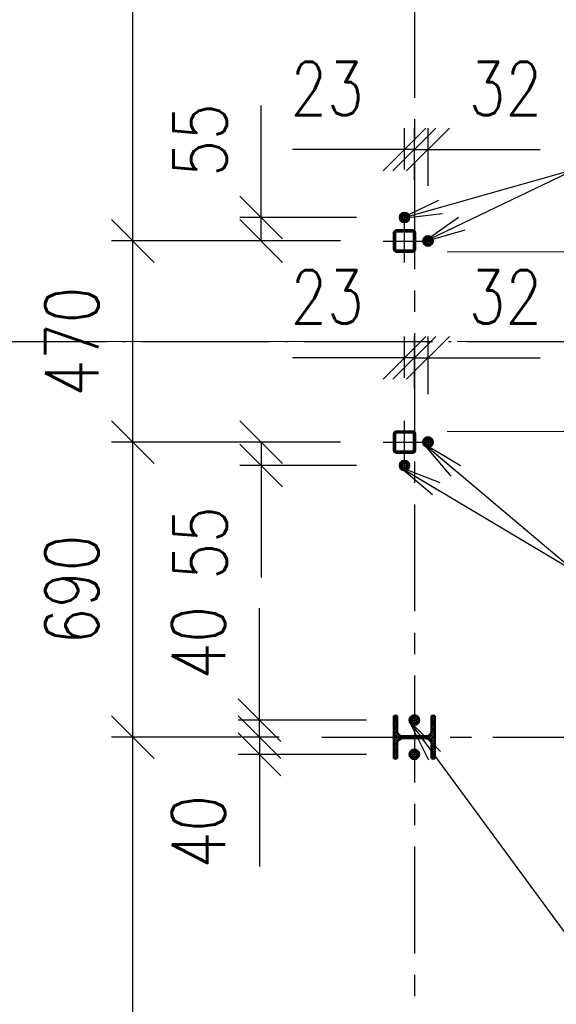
# Paper-space layout 'Layout1' of a CAD drawing. Extents: x -2 to 935, y -36 to 422.
# Tile 14 of 63: x 117 to 142, y 288 to 334. Entities that reach past the tile are written whole.
import ezdxf

# ---------------------------------------------------------------- set-up
doc = ezdxf.new("R2010")
doc.units = 0
for name, pattern in [('ACAD_ISO02W100', [15, 12, -3]), ('ACAD_ISO04W100', [30.5, 24, -3, 0.5, -3]), ('HP_01_CER_B', [8, 5, -1, 1, -1])]:
    doc.linetypes.add(name, pattern=pattern)
doc.layers.get('0').update_dxf_attribs({"linetype": 'CONTINUOUS'})
doc.layers.get('DEFPOINTS').update_dxf_attribs({"color": 132, "linetype": 'CONTINUOUS'})
for name, color, linetype, lineweight in [('SS_KOTVY', 2, 'CONTINUOUS', 35), ('SS_KOTY', 3, 'CONTINUOUS', 25), ('SS_OSY_025', 7, 'HP_01_CER_B', 25), ('SS_PODKLADY_KOTY', 251, 'CONTINUOUS', 13), ('SS_POPIS_PROFILU', 13, 'CONTINUOUS', 25), ('SS_SLOUPY', 143, 'CONTINUOUS', 50), ('SS_SRAFY', 8, 'CONTINUOUS', 18), ('SS_ZTUŽENÍ', 81, 'CONTINUOUS', 50)]:
    doc.layers.add(name, color=color, linetype=linetype, lineweight=lineweight)
doc.styles.add('ROMANS', font='romans.shx', dxfattribs={"width": 0.8})
doc.dimstyles.new('A-1_(2.5)_50AS', dxfattribs={"dimtxt": 2.5, "dimasz": 2, "dimexe": 1, "dimexo": 2, "dimgap": 0, "dimtad": 0, "dimdec": 1, "dimlfac": 50, "dimrnd": 1, "dimtxsty": 'ROMANS', "dimblk1": 'OBLIQUE', "dimblk2": 'OBLIQUE', "dimsah": 1, "dimcen": 2, "dimclrd": 256, "dimclre": 256, "dimclrt": 256, "dimadec": 1, "dimazin": 2, "dimtfac": 0.714286, "dimtdec": 1, "dimtmove": 0, "dimatfit": 3, "dimldrblk": 'OPEN', "dimfxl": 1, "dimtvp": 1.142857, "dimtfill": 1, "dimtolj": 1, "dimlwd": -1, "dimlwe": -1, "dimarcsym": 0})
pattern_1 = [(45, (134.72772, 245.660837), (-0.04490128, 0.04490128), [])]

# ---------------------------------------------------------------- blocks, each defined once
blk = doc.blocks.new('0KRIZ(Z)')
at = {"color": 0, "linetype": 'ByBlock', "ltscale": 0.5}
for p, q in [((0, -0.5), (0, 0.5)), ((-0.5, 0), (0.5, 0)), ((0, 0), (0, 0, 1))]:
    blk.add_line(p, q, dxfattribs=at)
blk = doc.blocks.new('_Oblique')
at = {"color": 0, "linetype": 'ByBlock', "lineweight": -2}
blk.add_line((-0.5, -0.5), (0.5, 0.5), dxfattribs=at)
blk = doc.blocks.new('*D42')
at = {"layer": 'DEFPOINTS', "color": 0, "transparency": 16777216}
for p in [(122.562, 300.561), (131.405, 300.561), (134.268, 259.961)]:
    blk.add_point(p, dxfattribs=at)
at = {"layer": 'SS_KOTY', "transparency": 16777216}
for p, q in [((129.405, 300.561), (121.562, 300.561)), ((122.562, 259.961), (122.562, 300.561)), ((132.268, 259.961), (121.562, 259.961))]:
    blk.add_line(p, q, dxfattribs=at)
at = {"layer": 'SS_KOTY', "transparency": 16777216, "xscale": 2, "yscale": 2, "zscale": 2}
for p, rotation in [((122.562, 300.561), 90), ((122.562, 259.961), 270)]:
    blk.add_blockref('_Oblique', p, dxfattribs=dict(at, rotation=rotation))
at = {"layer": 'SS_KOTY', "transparency": 16777216, "insert": (119.705, 280.261), "char_height": 2.5, "attachment_point": 5, "rotation": 90, "style": 'ROMANS', "bg_fill": 3, "box_fill_scale": 1.1, "bg_fill_color": 256, "bg_fill_true_color": 13158600, "bg_fill_transparency": 0}
blk.add_mtext('\\A1;2030', dxfattribs=at)
blk = doc.blocks.new('_OPEN')
at = {"color": 0, "linetype": 'ByBlock'}
for p, q in [((-1, 0.167), (0, 0)), ((0, 0), (-1, -0.167)), ((0, 0), (-1, 0))]:
    blk.add_line(p, q, dxfattribs=at)
blk = doc.blocks.new('*D43')
at = {"layer": 'DEFPOINTS', "color": 0, "transparency": 16777216}
for p in [(122.562, 314.361), (134.268, 314.361), (131.405, 300.561)]:
    blk.add_point(p, dxfattribs=at)
at = {"layer": 'SS_KOTY', "transparency": 16777216}
for p, q in [((132.268, 314.361), (121.562, 314.361)), ((122.562, 300.561), (122.562, 314.361)), ((129.405, 300.561), (121.562, 300.561))]:
    blk.add_line(p, q, dxfattribs=at)
at = {"layer": 'SS_KOTY', "transparency": 16777216, "xscale": 2, "yscale": 2, "zscale": 2}
for p, rotation in [((122.562, 314.361), 90), ((122.562, 300.561), 270)]:
    blk.add_blockref('_Oblique', p, dxfattribs=dict(at, rotation=rotation))
at = {"layer": 'SS_KOTY', "transparency": 16777216, "insert": (119.705, 307.461), "char_height": 2.5, "attachment_point": 5, "rotation": 90, "style": 'ROMANS', "bg_fill": 3, "box_fill_scale": 1.1, "bg_fill_color": 256, "bg_fill_true_color": 13158600, "bg_fill_transparency": 0}
blk.add_mtext('\\A1;690', dxfattribs=at)
blk = doc.blocks.new('*D44')
at = {"layer": 'DEFPOINTS', "color": 0, "transparency": 16777216}
for p in [(122.562, 323.761), (134.268, 323.761), (134.268, 314.361)]:
    blk.add_point(p, dxfattribs=at)
at = {"layer": 'SS_KOTY', "transparency": 16777216}
for p, q in [((132.268, 323.761), (121.562, 323.761)), ((122.562, 314.361), (122.562, 323.761)), ((132.268, 314.361), (121.562, 314.361))]:
    blk.add_line(p, q, dxfattribs=at)
at = {"layer": 'SS_KOTY', "transparency": 16777216, "xscale": 2, "yscale": 2, "zscale": 2}
for p, rotation in [((122.562, 323.761), 90), ((122.562, 314.361), 270)]:
    blk.add_blockref('_Oblique', p, dxfattribs=dict(at, rotation=rotation))
at = {"layer": 'SS_KOTY', "transparency": 16777216, "insert": (119.705, 319.061), "char_height": 2.5, "attachment_point": 5, "rotation": 90, "style": 'ROMANS', "bg_fill": 3, "box_fill_scale": 1.1, "bg_fill_color": 256, "bg_fill_true_color": 13158600, "bg_fill_transparency": 0}
blk.add_mtext('\\A1;470', dxfattribs=at)
blk = doc.blocks.new('*D45')
at = {"layer": 'DEFPOINTS', "color": 0, "transparency": 16777216}
for p in [(122.562, 355.461), (131.405, 355.461), (134.268, 323.761)]:
    blk.add_point(p, dxfattribs=at)
at = {"layer": 'SS_KOTY', "transparency": 16777216}
for p, q in [((129.405, 355.461), (121.562, 355.461)), ((122.562, 323.761), (122.562, 355.461)), ((132.268, 323.761), (121.562, 323.761))]:
    blk.add_line(p, q, dxfattribs=at)
at = {"layer": 'SS_KOTY', "transparency": 16777216, "xscale": 2, "yscale": 2, "zscale": 2}
for p, rotation in [((122.562, 355.461), 90), ((122.562, 323.761), 270)]:
    blk.add_blockref('_Oblique', p, dxfattribs=dict(at, rotation=rotation))
at = {"layer": 'SS_KOTY', "transparency": 16777216, "insert": (119.705, 339.611), "char_height": 2.5, "attachment_point": 5, "rotation": 90, "style": 'ROMANS', "bg_fill": 3, "box_fill_scale": 1.1, "bg_fill_color": 256, "bg_fill_true_color": 13158600, "bg_fill_transparency": 0}
blk.add_mtext('\\A1;1585', dxfattribs=at)
blk = doc.blocks.new('*D47')
at = {"layer": 'DEFPOINTS', "color": 0, "transparency": 16777216}
for p in [(134.268, 314.361), (128.562, 313.261), (135.028, 313.261, 0.55)]:
    blk.add_point(p, dxfattribs=at)
at = {"layer": 'SS_KOTY', "transparency": 16777216}
for p, q in [((132.268, 314.361), (127.562, 314.361)), ((128.562, 314.361), (128.562, 313.261)), ((133.028, 313.261), (127.562, 313.261)), ((128.562, 313.261), (128.562, 308.023))]:
    blk.add_line(p, q, dxfattribs=at)
at = {"layer": 'SS_KOTY', "transparency": 16777216, "xscale": 2, "yscale": 2, "zscale": 2}
for p, rotation in [((128.562, 314.361), 90), ((128.562, 313.261), 270)]:
    blk.add_blockref('_Oblique', p, dxfattribs=dict(at, rotation=rotation))
at = {"layer": 'SS_KOTY', "transparency": 16777216, "insert": (125.705, 309.642), "char_height": 2.5, "attachment_point": 5, "rotation": 90, "style": 'ROMANS', "bg_fill": 3, "box_fill_scale": 1.1, "bg_fill_color": 256, "bg_fill_true_color": 13158600, "bg_fill_transparency": 0}
blk.add_mtext('\\A1;55', dxfattribs=at)
blk = doc.blocks.new('*D48')
at = {"layer": 'DEFPOINTS', "color": 0, "transparency": 16777216}
for p in [(128.562, 324.861), (135.028, 324.861, 0.55), (134.268, 323.761)]:
    blk.add_point(p, dxfattribs=at)
at = {"layer": 'SS_KOTY', "transparency": 16777216}
for p, q in [((128.562, 324.861), (128.562, 330.099)), ((133.028, 324.861), (127.562, 324.861)), ((128.562, 323.761), (128.562, 324.861)), ((132.268, 323.761), (127.562, 323.761))]:
    blk.add_line(p, q, dxfattribs=at)
at = {"layer": 'SS_KOTY', "transparency": 16777216, "xscale": 2, "yscale": 2, "zscale": 2}
for p, rotation in [((128.562, 324.861), 90), ((128.562, 323.761), 270)]:
    blk.add_blockref('_Oblique', p, dxfattribs=dict(at, rotation=rotation))
at = {"layer": 'SS_KOTY', "transparency": 16777216, "insert": (125.705, 328.48), "char_height": 2.5, "attachment_point": 5, "rotation": 90, "style": 'ROMANS', "bg_fill": 3, "box_fill_scale": 1.1, "bg_fill_color": 256, "bg_fill_true_color": 13158600, "bg_fill_transparency": 0}
blk.add_mtext('\\A1;55', dxfattribs=at)
blk = doc.blocks.new('*D49')
at = {"layer": 'DEFPOINTS', "color": 0, "transparency": 16777216}
for p in [(131.405, 300.561), (128.483, 299.761), (135.488, 299.761, 0.65)]:
    blk.add_point(p, dxfattribs=at)
at = {"layer": 'SS_KOTY', "transparency": 16777216}
for p, q in [((129.405, 300.561), (127.483, 300.561)), ((128.483, 300.561), (128.483, 299.761)), ((133.488, 299.761), (127.483, 299.761)), ((128.483, 299.761), (128.483, 294.523))]:
    blk.add_line(p, q, dxfattribs=at)
at = {"layer": 'SS_KOTY', "transparency": 16777216, "xscale": 2, "yscale": 2, "zscale": 2}
for p, rotation in [((128.483, 300.561), 90), ((128.483, 299.761), 270)]:
    blk.add_blockref('_Oblique', p, dxfattribs=dict(at, rotation=rotation))
at = {"layer": 'SS_KOTY', "transparency": 16777216, "insert": (125.626, 296.142), "char_height": 2.5, "attachment_point": 5, "rotation": 90, "style": 'ROMANS', "bg_fill": 3, "box_fill_scale": 1.1, "bg_fill_color": 256, "bg_fill_true_color": 13158600, "bg_fill_transparency": 0}
blk.add_mtext('\\A1;40', dxfattribs=at)
blk = doc.blocks.new('*D50')
at = {"layer": 'DEFPOINTS', "color": 0, "transparency": 16777216}
for p in [(128.483, 301.361), (135.488, 301.361, 0.8), (131.405, 300.561)]:
    blk.add_point(p, dxfattribs=at)
at = {"layer": 'SS_KOTY', "transparency": 16777216}
for p, q in [((128.483, 301.361), (128.483, 306.599)), ((133.488, 301.361), (127.483, 301.361)), ((128.483, 300.561), (128.483, 301.361)), ((129.405, 300.561), (127.483, 300.561))]:
    blk.add_line(p, q, dxfattribs=at)
at = {"layer": 'SS_KOTY', "transparency": 16777216, "xscale": 2, "yscale": 2, "zscale": 2}
for p, rotation in [((128.483, 301.361), 90), ((128.483, 300.561), 270)]:
    blk.add_blockref('_Oblique', p, dxfattribs=dict(at, rotation=rotation))
at = {"layer": 'SS_KOTY', "transparency": 16777216, "insert": (125.626, 304.98), "char_height": 2.5, "attachment_point": 5, "rotation": 90, "style": 'ROMANS', "bg_fill": 3, "box_fill_scale": 1.1, "bg_fill_color": 256, "bg_fill_true_color": 13158600, "bg_fill_transparency": 0}
blk.add_mtext('\\A1;40', dxfattribs=at)
blk = doc.blocks.new('*D51')
at = {"layer": 'DEFPOINTS', "color": 0, "transparency": 16777216}
for p in [(116.562, 355.461), (131.565, 355.461), (131.565, 245.661)]:
    blk.add_point(p, dxfattribs=at)
at = {"layer": 'SS_KOTY', "transparency": 16777216}
for p, q in [((129.565, 355.461), (115.562, 355.461)), ((116.562, 245.661), (116.562, 355.461)), ((129.565, 245.661), (115.562, 245.661))]:
    blk.add_line(p, q, dxfattribs=at)
at = {"layer": 'SS_KOTY', "transparency": 16777216, "xscale": 2, "yscale": 2, "zscale": 2}
for p, rotation in [((116.562, 355.461), 90), ((116.562, 245.661), 270)]:
    blk.add_blockref('_Oblique', p, dxfattribs=dict(at, rotation=rotation))
at = {"layer": 'SS_KOTY', "transparency": 16777216, "insert": (113.705, 300.561), "char_height": 2.5, "attachment_point": 5, "rotation": 90, "style": 'ROMANS', "bg_fill": 3, "box_fill_scale": 1.1, "bg_fill_color": 256, "bg_fill_true_color": 13158600, "bg_fill_transparency": 0}
blk.add_mtext('\\A1;5490', dxfattribs=at)
blk = doc.blocks.new('*D72')
at = {"layer": 'DEFPOINTS', "color": 0, "transparency": 16777216}
for p in [(135.268, 318.294), (135.268, 315.361), (135.728, 314.861)]:
    blk.add_point(p, dxfattribs=at)
at = {"layer": 'SS_KOTY', "transparency": 16777216}
for p, q in [((135.268, 317.361), (135.268, 319.294)), ((135.728, 316.861), (135.728, 319.294)), ((135.268, 318.294), (130.03, 318.294)), ((135.728, 318.294), (135.268, 318.294))]:
    blk.add_line(p, q, dxfattribs=at)
at = {"layer": 'SS_KOTY', "transparency": 16777216, "xscale": 2, "yscale": 2, "zscale": 2, "rotation": 180}
blk.add_blockref('_Oblique', (135.268, 318.294), dxfattribs=at)
at = {"layer": 'SS_KOTY', "transparency": 16777216, "xscale": 2, "yscale": 2, "zscale": 2}
blk.add_blockref('_Oblique', (135.728, 318.294), dxfattribs=at)
at = {"layer": 'SS_KOTY', "transparency": 16777216, "insert": (131.649, 321.151), "char_height": 2.5, "attachment_point": 5, "style": 'ROMANS', "bg_fill": 3, "box_fill_scale": 1.1, "bg_fill_color": 256, "bg_fill_true_color": 13158600, "bg_fill_transparency": 0}
blk.add_mtext('\\A1;23', dxfattribs=at)
blk = doc.blocks.new('*D73')
at = {"layer": 'DEFPOINTS', "color": 0, "transparency": 16777216}
for p in [(136.368, 318.294), (135.728, 314.861), (136.368, 314.601, 0.55)]:
    blk.add_point(p, dxfattribs=at)
at = {"layer": 'SS_KOTY', "transparency": 16777216}
for p, q in [((135.728, 316.861), (135.728, 319.294)), ((136.368, 316.601), (136.368, 319.294)), ((135.728, 318.294), (136.368, 318.294)), ((136.368, 318.294), (141.606, 318.294))]:
    blk.add_line(p, q, dxfattribs=at)
at = {"layer": 'SS_KOTY', "transparency": 16777216, "xscale": 2, "yscale": 2, "zscale": 2, "rotation": 180}
blk.add_blockref('_Oblique', (135.728, 318.294), dxfattribs=at)
at = {"layer": 'SS_KOTY', "transparency": 16777216, "xscale": 2, "yscale": 2, "zscale": 2}
blk.add_blockref('_Oblique', (136.368, 318.294), dxfattribs=at)
at = {"layer": 'SS_KOTY', "transparency": 16777216, "insert": (139.987, 321.151), "char_height": 2.5, "attachment_point": 5, "style": 'ROMANS', "bg_fill": 3, "box_fill_scale": 1.1, "bg_fill_color": 256, "bg_fill_true_color": 13158600, "bg_fill_transparency": 0}
blk.add_mtext('\\A1;32', dxfattribs=at)
blk = doc.blocks.new('*D75')
at = {"layer": 'DEFPOINTS', "color": 0, "transparency": 16777216}
for p in [(135.268, 328.034), (135.268, 325.101), (135.728, 324.601)]:
    blk.add_point(p, dxfattribs=at)
at = {"layer": 'SS_KOTY', "transparency": 16777216}
for p, q in [((135.268, 327.101), (135.268, 329.034)), ((135.728, 326.601), (135.728, 329.034)), ((135.268, 328.034), (130.03, 328.034)), ((135.728, 328.034), (135.268, 328.034))]:
    blk.add_line(p, q, dxfattribs=at)
at = {"layer": 'SS_KOTY', "transparency": 16777216, "xscale": 2, "yscale": 2, "zscale": 2, "rotation": 180}
blk.add_blockref('_Oblique', (135.268, 328.034), dxfattribs=at)
at = {"layer": 'SS_KOTY', "transparency": 16777216, "xscale": 2, "yscale": 2, "zscale": 2}
blk.add_blockref('_Oblique', (135.728, 328.034), dxfattribs=at)
at = {"layer": 'SS_KOTY', "transparency": 16777216, "insert": (131.649, 330.891), "char_height": 2.5, "attachment_point": 5, "style": 'ROMANS', "bg_fill": 3, "box_fill_scale": 1.1, "bg_fill_color": 256, "bg_fill_true_color": 13158600, "bg_fill_transparency": 0}
blk.add_mtext('\\A1;23', dxfattribs=at)
blk = doc.blocks.new('*D74')
at = {"layer": 'DEFPOINTS', "color": 0, "transparency": 16777216}
for p in [(136.368, 328.034), (135.728, 324.601), (136.368, 324.341, 0.55)]:
    blk.add_point(p, dxfattribs=at)
at = {"layer": 'SS_KOTY', "transparency": 16777216}
for p, q in [((135.728, 326.601), (135.728, 329.034)), ((136.368, 326.341), (136.368, 329.034)), ((135.728, 328.034), (136.368, 328.034)), ((136.368, 328.034), (141.606, 328.034))]:
    blk.add_line(p, q, dxfattribs=at)
at = {"layer": 'SS_KOTY', "transparency": 16777216, "xscale": 2, "yscale": 2, "zscale": 2, "rotation": 180}
blk.add_blockref('_Oblique', (135.728, 328.034), dxfattribs=at)
at = {"layer": 'SS_KOTY', "transparency": 16777216, "xscale": 2, "yscale": 2, "zscale": 2}
blk.add_blockref('_Oblique', (136.368, 328.034), dxfattribs=at)
at = {"layer": 'SS_KOTY', "transparency": 16777216, "insert": (139.987, 330.891), "char_height": 2.5, "attachment_point": 5, "style": 'ROMANS', "bg_fill": 3, "box_fill_scale": 1.1, "bg_fill_color": 256, "bg_fill_true_color": 13158600, "bg_fill_transparency": 0}
blk.add_mtext('\\A1;32', dxfattribs=at)
blk = doc.blocks.new('*D86')
at = {"layer": 'DEFPOINTS', "color": 0, "transparency": 16777216}
for p in [(104.562, 319.061), (110.332, 319.061), (131.565, 190.061)]:
    blk.add_point(p, dxfattribs=at)
at = {"layer": 'SS_PODKLADY_KOTY', "transparency": 16777216}
for p, q in [((108.332, 319.061), (103.562, 319.061)), ((104.562, 190.061), (104.562, 319.061)), ((129.565, 190.061), (103.562, 190.061))]:
    blk.add_line(p, q, dxfattribs=at)
at = {"layer": 'SS_PODKLADY_KOTY', "transparency": 16777216, "xscale": 2, "yscale": 2, "zscale": 2}
for p, rotation in [((104.562, 319.061), 90), ((104.562, 190.061), 270)]:
    blk.add_blockref('_Oblique', p, dxfattribs=dict(at, rotation=rotation))
at = {"layer": 'SS_PODKLADY_KOTY', "transparency": 16777216, "insert": (101.705, 254.561), "char_height": 2.5, "attachment_point": 5, "rotation": 90, "style": 'ROMANS', "bg_fill": 3, "box_fill_scale": 1.1, "bg_fill_color": 256, "bg_fill_true_color": 13158600, "bg_fill_transparency": 0}
blk.add_mtext('\\A1;6450', dxfattribs=at)
blk = doc.blocks.new('*D87')
at = {"layer": 'DEFPOINTS', "color": 0, "transparency": 16777216}
for p in [(110.562, 319.061), (135.728, 319.061), (131.565, 245.661)]:
    blk.add_point(p, dxfattribs=at)
at = {"layer": 'SS_PODKLADY_KOTY', "transparency": 16777216}
for p, q in [((133.728, 319.061), (109.562, 319.061)), ((110.562, 245.661), (110.562, 319.061)), ((129.565, 245.661), (109.562, 245.661))]:
    blk.add_line(p, q, dxfattribs=at)
at = {"layer": 'SS_PODKLADY_KOTY', "transparency": 16777216, "xscale": 2, "yscale": 2, "zscale": 2}
for p, rotation in [((110.562, 319.061), 90), ((110.562, 245.661), 270)]:
    blk.add_blockref('_Oblique', p, dxfattribs=dict(at, rotation=rotation))
at = {"layer": 'SS_PODKLADY_KOTY', "transparency": 16777216, "insert": (107.705, 282.361), "char_height": 2.5, "attachment_point": 5, "rotation": 90, "style": 'ROMANS', "bg_fill": 3, "box_fill_scale": 1.1, "bg_fill_color": 256, "bg_fill_true_color": 13158600, "bg_fill_transparency": 0}
blk.add_mtext('\\A1;3670', dxfattribs=at)
blk = doc.blocks.new('*D88')
at = {"layer": 'DEFPOINTS', "color": 0, "transparency": 16777216}
for p in [(110.562, 355.461), (131.405, 355.461), (135.728, 319.061)]:
    blk.add_point(p, dxfattribs=at)
at = {"layer": 'SS_PODKLADY_KOTY', "transparency": 16777216}
for p, q in [((129.405, 355.461), (109.562, 355.461)), ((110.562, 319.061), (110.562, 355.461)), ((133.728, 319.061), (109.562, 319.061))]:
    blk.add_line(p, q, dxfattribs=at)
at = {"layer": 'SS_PODKLADY_KOTY', "transparency": 16777216, "xscale": 2, "yscale": 2, "zscale": 2}
for p, rotation in [((110.562, 355.461), 90), ((110.562, 319.061), 270)]:
    blk.add_blockref('_Oblique', p, dxfattribs=dict(at, rotation=rotation))
at = {"layer": 'SS_PODKLADY_KOTY', "transparency": 16777216, "insert": (107.705, 337.261), "char_height": 2.5, "attachment_point": 5, "rotation": 90, "style": 'ROMANS', "bg_fill": 3, "box_fill_scale": 1.1, "bg_fill_color": 256, "bg_fill_true_color": 13158600, "bg_fill_transparency": 0}
blk.add_mtext('\\A1;1820', dxfattribs=at)
blk = doc.blocks.new('*D97')
at = {"layer": 'DEFPOINTS', "color": 0, "transparency": 16777216}
for p in [(135.268, 323.261), (158.961, 323.261), (135.728, 319.061)]:
    blk.add_point(p, dxfattribs=at)
at = {"layer": 'SS_PODKLADY_KOTY', "transparency": 16777216}
for p, q in [((158.961, 323.261), (158.961, 330.404)), ((137.268, 323.261), (159.961, 323.261)), ((158.961, 319.061), (158.961, 323.261)), ((137.728, 319.061), (159.961, 319.061))]:
    blk.add_line(p, q, dxfattribs=at)
at = {"layer": 'SS_PODKLADY_KOTY', "transparency": 16777216, "xscale": 2, "yscale": 2, "zscale": 2}
for p, rotation in [((158.961, 323.261), 90), ((158.961, 319.061), 270)]:
    blk.add_blockref('_Oblique', p, dxfattribs=dict(at, rotation=rotation))
at = {"layer": 'SS_PODKLADY_KOTY', "transparency": 16777216, "insert": (156.104, 327.832), "char_height": 2.5, "attachment_point": 5, "rotation": 90, "style": 'ROMANS', "bg_fill": 3, "box_fill_scale": 1.1, "bg_fill_color": 256, "bg_fill_true_color": 13158600, "bg_fill_transparency": 0}
blk.add_mtext('\\A1;210', dxfattribs=at)
blk = doc.blocks.new('*D98')
at = {"layer": 'DEFPOINTS', "color": 0, "transparency": 16777216}
for p in [(135.728, 319.061), (135.268, 314.861, 1.2), (158.961, 314.861)]:
    blk.add_point(p, dxfattribs=at)
at = {"layer": 'SS_PODKLADY_KOTY', "transparency": 16777216}
for p, q in [((137.728, 319.061), (159.961, 319.061)), ((158.961, 319.061), (158.961, 314.861)), ((137.268, 314.861), (159.961, 314.861)), ((158.961, 314.861), (158.961, 307.718))]:
    blk.add_line(p, q, dxfattribs=at)
at = {"layer": 'SS_PODKLADY_KOTY', "transparency": 16777216, "xscale": 2, "yscale": 2, "zscale": 2}
for p, rotation in [((158.961, 319.061), 90), ((158.961, 314.861), 270)]:
    blk.add_blockref('_Oblique', p, dxfattribs=dict(at, rotation=rotation))
at = {"layer": 'SS_PODKLADY_KOTY', "transparency": 16777216, "insert": (156.104, 310.289), "char_height": 2.5, "attachment_point": 5, "rotation": 90, "style": 'ROMANS', "bg_fill": 3, "box_fill_scale": 1.1, "bg_fill_color": 256, "bg_fill_true_color": 13158600, "bg_fill_transparency": 0}
blk.add_mtext('\\A1;210', dxfattribs=at)

psp = doc.layouts.get("Layout1")

# ---------------------------------------------------------------- linework, layer by layer
at = {"layer": 'SS_OSY_025'}
for p, q in [((135.7277, 359.4492), (135.7277, 242.8839)), ((131.4048, 300.5608), (234.3736, 300.5608))]:
    psp.add_line(p, q, dxfattribs=at)
at = {"layer": 'SS_SLOUPY', "color": 1, "linetype": 'Continuous', "ltscale": 0.25}
for p, q in [((136.6877, 301.5608), (136.5277, 301.5608)), ((136.5277, 301.5608), (136.5277, 300.8508)), ((136.6877, 299.5608), (136.6877, 301.5608)), ((136.5277, 300.2708), (136.5277, 299.5608)), ((136.5277, 299.5608), (136.6877, 299.5608))]:
    psp.add_line(p, q, dxfattribs=at)
at = {"layer": 'SS_SLOUPY', "color": 1, "linetype": 'Continuous', "ltscale": 0.25, "extrusion": (-9.81055e-16, 2.36848e-15, -1)}
psp.add_arc((-136.2877, 300.8508), 0.24, 180, 270, dxfattribs=at)
at = {"layer": 'SS_SLOUPY', "color": 1, "linetype": 'Continuous', "ltscale": 0.25, "extrusion": (-9.81055e-16, -2.36848e-15, -1)}
psp.add_arc((-136.2877, 300.2708), 0.24, 90, 180, dxfattribs=at)

# ---------------------------------------------------------------- block references
at = {"layer": 'SS_OSY_025', "xscale": 2, "yscale": 2, "zscale": 2}
for p in [(135.2677, 323.7608), (135.2677, 314.3608)]:
    psp.add_blockref('0KRIZ(Z)', p, dxfattribs=at)

# ---------------------------------------------------------------- next in the draw order: dimensions: what is measured, and where the dimension line sits
at = {"layer": 'SS_KOTY'}
dim = psp.add_linear_dim(base=(122.5622, 300.5608), p1=(134.2677, 259.9608), p2=(131.4048, 300.5608), angle=90, dimstyle='A-1_(2.5)_50AS', override={"dimtmove": 1}, dxfattribs=at)
dim.commit()
dim.dimension.update_dxf_attribs({"geometry": '*D42', "text_midpoint": (119.705, 280.2608)})

# ---------------------------------------------------------------- next in the draw order: dimensions: what is measured, and where the dimension line sits
dim = psp.add_linear_dim(base=(122.5622, 314.3608), p1=(131.4048, 300.5608), p2=(134.2677, 314.3608), angle=90, dimstyle='A-1_(2.5)_50AS', override={"dimtmove": 1}, dxfattribs=at)
dim.commit()
dim.dimension.update_dxf_attribs({"geometry": '*D43', "text_midpoint": (119.705, 307.4608)})

# ---------------------------------------------------------------- next in the draw order: dimensions: what is measured, and where the dimension line sits
dim = psp.add_linear_dim(base=(122.5622, 323.7608), p1=(134.2677, 314.3608), p2=(134.2677, 323.7608), angle=90, dimstyle='A-1_(2.5)_50AS', override={"dimtmove": 1}, dxfattribs=at)
dim.commit()
dim.dimension.update_dxf_attribs({"geometry": '*D44', "text_midpoint": (119.705, 319.0608)})
dim = psp.add_linear_dim(base=(128.4835, 299.7608), p1=(131.4048, 300.5608), p2=(135.4877, 299.7608, 0.65), angle=90, dimstyle='A-1_(2.5)_50AS', dxfattribs=at)
dim.commit()
dim.dimension.update_dxf_attribs({"geometry": '*D49', "text_midpoint": (125.6263, 296.1418)})

# ---------------------------------------------------------------- next in the draw order: dimensions: what is measured, and where the dimension line sits
dim = psp.add_linear_dim(base=(122.5622, 355.4608), p1=(134.2677, 323.7608), p2=(131.4048, 355.4608), angle=90, dimstyle='A-1_(2.5)_50AS', override={"dimtmove": 1}, dxfattribs=at)
dim.commit()
dim.dimension.update_dxf_attribs({"geometry": '*D45', "text_midpoint": (119.705, 339.6108)})
for base, p1, p2, picture, middle in [((128.5622, 313.2608), (134.2677, 314.3608), (135.0277, 313.2608, 0.55), '*D47', (125.705, 309.6418)), ((128.4835, 301.3608), (131.4048, 300.5608), (135.4877, 301.3608, 0.8), '*D50', (125.6263, 304.9799))]:
    dim = psp.add_linear_dim(base=base, p1=p1, p2=p2, angle=90, dimstyle='A-1_(2.5)_50AS', dxfattribs=at)
    dim.commit()
    dim.dimension.update_dxf_attribs({"geometry": picture, "text_midpoint": middle})

# ---------------------------------------------------------------- next in the draw order: dimensions: what is measured, and where the dimension line sits
dim = psp.add_linear_dim(base=(128.5622, 324.8608), p1=(134.2677, 323.7608), p2=(135.0277, 324.8608, 0.55), angle=90, dimstyle='A-1_(2.5)_50AS', dxfattribs=at)
dim.commit()
dim.dimension.update_dxf_attribs({"geometry": '*D48', "text_midpoint": (125.705, 328.4799)})

# ---------------------------------------------------------------- next in the draw order: dimensions: what is measured, and where the dimension line sits
dim = psp.add_linear_dim(base=(116.5622, 355.4608), p1=(131.5648, 245.6608), p2=(131.5648, 355.4608), angle=90, dimstyle='A-1_(2.5)_50AS', dxfattribs=at)
dim.commit()
dim.dimension.update_dxf_attribs({"geometry": '*D51', "text_midpoint": (113.705, 300.5608)})

# ---------------------------------------------------------------- next in the draw order: dimensions: what is measured, and where the dimension line sits
for base, p1, p2, picture, middle in [((135.2677, 328.0342, 0.55), (135.7277, 324.6008, 0.55), (135.2677, 325.1008, 0.55), '*D75', (131.6487, 330.8913, 0.55)), ((135.2677, 318.2942), (135.7277, 314.8608), (135.2677, 315.3608), '*D72', (131.6487, 321.1513))]:
    dim = psp.add_linear_dim(base=base, p1=p1, p2=p2, dimstyle='A-1_(2.5)_50AS', dxfattribs=at)
    dim.commit()
    dim.dimension.update_dxf_attribs({"geometry": picture, "text_midpoint": middle})

# ---------------------------------------------------------------- next in the draw order: dimensions: what is measured, and where the dimension line sits
for base, p1, p2, picture, middle in [((136.3677, 328.0342, 0.55), (135.7277, 324.6008, 0.55), (136.3677, 324.3408, 1.1), '*D74', (139.9868, 330.8913, 0.55)), ((136.3677, 318.2942), (135.7277, 314.8608), (136.3677, 314.6008, 0.55), '*D73', (139.9868, 321.1513))]:
    dim = psp.add_linear_dim(base=base, p1=p1, p2=p2, dimstyle='A-1_(2.5)_50AS', dxfattribs=at)
    dim.commit()
    dim.dimension.update_dxf_attribs({"geometry": picture, "text_midpoint": middle})
at = {"layer": 'SS_PODKLADY_KOTY'}
dim = psp.add_linear_dim(base=(104.5622, 319.0608), p1=(131.5648, 190.0608), p2=(110.3316, 319.0608), angle=90, dimstyle='A-1_(2.5)_50AS', dxfattribs=at)
dim.commit()
dim.dimension.update_dxf_attribs({"geometry": '*D86', "text_midpoint": (101.705, 254.5608)})

# ---------------------------------------------------------------- next in the draw order: dimensions: what is measured, and where the dimension line sits
dim = psp.add_linear_dim(base=(110.5622, 319.0608), p1=(131.5648, 245.6608), p2=(135.7277, 319.0608), angle=90, dimstyle='A-1_(2.5)_50AS', dxfattribs=at)
dim.commit()
dim.dimension.update_dxf_attribs({"geometry": '*D87', "text_midpoint": (107.705, 282.3608)})

# ---------------------------------------------------------------- next in the draw order: hatches: boundary and pattern name
at = {"layer": 'SS_SRAFY'}
h = psp.add_hatch(dxfattribs=at)
h.set_pattern_fill('ANSI31', color=5, scale=0.02, style=0)
h.set_pattern_definition(pattern_1)
h.paths.add_polyline_path([(134.9277, 301.5608), (134.7677, 301.5608), (134.7677, 299.5608), (134.9277, 299.5608), (134.9277, 300.2708, -0.4142136), (135.1677, 300.5108), (136.2877, 300.5108, -0.4142136), (136.5277, 300.2708), (136.5277, 299.5608), (136.6877, 299.5608), (136.6877, 301.5608), (136.5277, 301.5608), (136.5277, 300.8508, -0.4142136), (136.2877, 300.6108), (135.1677, 300.6108, -0.4142136), (134.9277, 300.8508)], flags=0)

# ---------------------------------------------------------------- next in the draw order: linework, layer by layer
at = {"layer": 'SS_KOTVY', "color": 1, "linetype": 'Continuous', "ltscale": 0.25}
for p, q in [((135.6182, 301.5505), (135.5087, 301.3608)), ((135.8372, 301.5505), (135.6182, 301.5505)), ((135.9467, 301.3608), (135.8372, 301.5505)), ((135.5087, 301.3608), (135.6182, 301.1712)), ((135.6182, 301.1712), (135.8372, 301.1712)), ((135.8372, 301.1712), (135.9467, 301.3608)), ((135.6182, 299.9505), (135.5087, 299.7608)), ((135.5087, 299.7608), (135.6182, 299.5712)), ((135.8372, 299.9505), (135.6182, 299.9505)), ((135.9467, 299.7608), (135.8372, 299.9505)), ((135.8372, 299.5712), (135.9467, 299.7608)), ((135.6182, 299.5712), (135.8372, 299.5712))]:
    psp.add_line(p, q, dxfattribs=at)
at = {"layer": 'SS_KOTVY', "color": 7, "linetype": 'ACAD_ISO04W100', "ltscale": 0.25}
for p, q in [((135.7277, 301.6008), (135.7277, 301.1208)), ((135.4877, 301.3608), (135.9677, 301.3608)), ((135.6077, 301.3608), (135.8477, 301.3608)), ((135.7277, 301.4808), (135.7277, 301.2408)), ((135.7277, 301.3608), (135.7277, 301.3608)), ((135.4877, 299.7608), (135.9677, 299.7608)), ((135.6077, 299.7608), (135.8477, 299.7608)), ((135.7277, 300.0008), (135.7277, 299.5208)), ((135.7277, 299.8808), (135.7277, 299.6408)), ((135.7277, 299.7608), (135.7277, 299.7608))]:
    psp.add_line(p, q, dxfattribs=at)
at = {"layer": 'SS_KOTVY', "color": 1, "linetype": 'Continuous', "ltscale": 0.25}
for centre, radius in [((135.7277, 301.3608), 0.24), ((135.7277, 301.3608), 0.12), ((135.7277, 299.7608), 0.24), ((135.7277, 299.7608), 0.12)]:
    psp.add_circle(centre, radius, dxfattribs=at)
at = {"layer": 'SS_POPIS_PROFILU', "color": 0, "linetype": 'ByBlock'}
for p, q in [((136.4104, 299.4947), (135.4946, 301.3037)), ((135.4946, 301.3037), (136.9476, 299.8895)), ((135.4946, 301.3037), (136.679, 299.6921))]:
    psp.add_line(p, q, dxfattribs=at)
at = {"layer": 'SS_POPIS_PROFILU', "color": 13}
psp.add_lwpolyline([(135.4946, 301.3037), (143.2891, 290.6976), (150.3367, 290.6976)], dxfattribs=at)
at = {"layer": 'SS_SLOUPY', "color": 1, "linetype": 'Continuous', "ltscale": 0.25}
for p, q in [((134.9277, 301.5608), (134.7677, 301.5608)), ((134.7677, 299.5608), (134.7677, 301.5608)), ((134.9277, 300.8508), (134.9277, 301.5608)), ((136.2877, 300.6108), (135.1677, 300.6108)), ((134.9277, 299.5608), (134.9277, 300.2708)), ((135.1677, 300.5108), (136.2877, 300.5108)), ((134.7677, 299.5608), (134.9277, 299.5608))]:
    psp.add_line(p, q, dxfattribs=at)
at = {"layer": 'SS_SLOUPY', "color": 7, "linetype": 'ACAD_ISO04W100', "ltscale": 0.25}
psp.add_line((135.7277, 300.5608), (135.7277, 300.5608), dxfattribs=at)
at = {"layer": 'SS_SLOUPY', "color": 3, "linetype": 'ACAD_ISO02W100', "ltscale": 0.25}
for centre in [(135.7277, 301.3608), (135.7277, 299.7608)]:
    psp.add_circle(centre, 0.14, dxfattribs=at)
at = {"layer": 'SS_SLOUPY', "color": 1, "linetype": 'Continuous', "ltscale": 0.25, "extrusion": (2.36848e-15, 9.81055e-16, -1)}
psp.add_arc((-135.1677, 300.8508), 0.24, 270, 0, dxfattribs=at)
at = {"layer": 'SS_SLOUPY', "color": 1, "linetype": 'Continuous', "ltscale": 0.25, "extrusion": (2.36848e-15, -9.81055e-16, -1)}
psp.add_arc((-135.1677, 300.2708), 0.24, 0, 90, dxfattribs=at)
at = {"layer": 'SS_ZTUŽENÍ', "color": 1, "linetype": 'Continuous', "ltscale": 0.25}
for p, q in [((134.7677, 313.9808), (134.7677, 314.7408)), ((134.8277, 313.9808), (134.8277, 314.7408))]:
    psp.add_line(p, q, dxfattribs=at)
for centre, start, end in [((134.8877, 314.7408), 90, 180), ((134.8877, 313.9808), 180, 270)]:
    psp.add_arc(centre, 0.12, start, end, dxfattribs=at)
at = {"layer": 'SS_ZTUŽENÍ', "color": 1, "linetype": 'Continuous', "ltscale": 0.25, "extrusion": (0, 0, -1)}
for centre, start, end in [((-134.8877, 314.7408), 0, 90), ((-134.8877, 313.9808), 270, 0)]:
    psp.add_arc(centre, 0.06, start, end, dxfattribs=at)

# ---------------------------------------------------------------- next in the draw order: dimensions: what is measured, and where the dimension line sits
at = {"layer": 'SS_PODKLADY_KOTY'}
dim = psp.add_linear_dim(base=(110.5622, 355.4608), p1=(135.7277, 319.0608), p2=(131.4048, 355.4608), angle=90, dimstyle='A-1_(2.5)_50AS', override={"dimtmove": 1}, dxfattribs=at)
dim.commit()
dim.dimension.update_dxf_attribs({"geometry": '*D88', "text_midpoint": (107.705, 337.2608)})

# ---------------------------------------------------------------- next in the draw order: linework, layer by layer
at = {"layer": 'SS_ZTUŽENÍ', "color": 1, "linetype": 'Continuous', "ltscale": 0.25}
for p, q in [((134.7677, 323.3808), (134.7677, 324.1408)), ((134.8277, 323.3808), (134.8277, 324.1408))]:
    psp.add_line(p, q, dxfattribs=at)
for centre, start, end in [((134.8877, 324.1408), 90, 180), ((134.8877, 323.3808), 180, 270)]:
    psp.add_arc(centre, 0.12, start, end, dxfattribs=at)
at = {"layer": 'SS_ZTUŽENÍ', "color": 1, "linetype": 'Continuous', "ltscale": 0.25, "extrusion": (0, 0, -1)}
for centre, start, end in [((-134.8877, 324.1408), 0, 90), ((-134.8877, 323.3808), 270, 0)]:
    psp.add_arc(centre, 0.06, start, end, dxfattribs=at)

# ---------------------------------------------------------------- next in the draw order: dimensions: what is measured, and where the dimension line sits
at = {"layer": 'SS_PODKLADY_KOTY'}
dim = psp.add_linear_dim(base=(158.9612, 323.2608), p1=(135.7277, 319.0608), p2=(135.2677, 323.2608), angle=90, dimstyle='A-1_(2.5)_50AS', dxfattribs=at)
dim.commit()
dim.dimension.update_dxf_attribs({"geometry": '*D97', "text_midpoint": (156.104, 327.8323)})

# ---------------------------------------------------------------- next in the draw order: hatches: boundary and pattern name
at = {"layer": 'SS_SRAFY'}
h = psp.add_hatch(dxfattribs=at)
h.set_pattern_fill('ANSI31', color=5, scale=0.02, style=0)
h.set_pattern_definition(pattern_1)
h.paths.add_polyline_path([(135.6477, 324.2608), (134.8877, 324.2608, 0.4142136), (134.7677, 324.1408), (134.7677, 323.3808, 0.4142136), (134.8877, 323.2608), (135.6477, 323.2608, 0.4142136), (135.7677, 323.3808), (135.7677, 324.1408, 0.4142136)], flags=0)
h.paths.add_polyline_path([(135.7077, 324.1408), (135.7077, 323.3808, -0.4142136), (135.6477, 323.3208), (134.8877, 323.3208, -0.4142136), (134.8277, 323.3808), (134.8277, 324.1408, -0.4142136), (134.8877, 324.2008), (135.6477, 324.2008, -0.4142136)], flags=0)

# ---------------------------------------------------------------- next in the draw order: linework, layer by layer
at = {"layer": 'SS_KOTVY', "color": 1, "linetype": 'Continuous', "ltscale": 0.25}
for p, q in [((135.1582, 325.0505), (135.0487, 324.8608)), ((135.3772, 325.0505), (135.1582, 325.0505)), ((135.4867, 324.8608), (135.3772, 325.0505)), ((135.0487, 324.8608), (135.1582, 324.6712)), ((135.1582, 324.6712), (135.3772, 324.6712)), ((135.3772, 324.6712), (135.4867, 324.8608)), ((136.2582, 323.9505), (136.1487, 323.7608)), ((136.1487, 323.7608), (136.2582, 323.5712)), ((136.4772, 323.9505), (136.2582, 323.9505)), ((136.5867, 323.7608), (136.4772, 323.9505)), ((136.4772, 323.5712), (136.5867, 323.7608)), ((136.2582, 323.5712), (136.4772, 323.5712))]:
    psp.add_line(p, q, dxfattribs=at)
at = {"layer": 'SS_KOTVY', "color": 7, "linetype": 'ACAD_ISO04W100', "ltscale": 0.25}
for p, q in [((135.2677, 325.1008), (135.2677, 324.6208)), ((135.0277, 324.8608), (135.5077, 324.8608)), ((135.1477, 324.8608), (135.3877, 324.8608)), ((135.2677, 324.9808), (135.2677, 324.7408)), ((135.2677, 324.8608), (135.2677, 324.8608)), ((136.1277, 323.7608), (136.6077, 323.7608)), ((136.2477, 323.7608), (136.4877, 323.7608)), ((136.3677, 324.0008), (136.3677, 323.5208)), ((136.3677, 323.8808), (136.3677, 323.6408)), ((136.3677, 323.7608), (136.3677, 323.7608))]:
    psp.add_line(p, q, dxfattribs=at)
at = {"layer": 'SS_KOTVY', "color": 1, "linetype": 'Continuous', "ltscale": 0.25}
for centre, radius in [((135.2677, 324.8608), 0.24), ((135.2677, 324.8608), 0.12), ((136.3677, 323.7608), 0.24), ((136.3677, 323.7608), 0.12)]:
    psp.add_circle(centre, radius, dxfattribs=at)
at = {"layer": 'SS_POPIS_PROFILU', "color": 0, "linetype": 'ByBlock'}
for p, q in [((135.0346, 324.8037), (136.8683, 325.669)), ((135.0346, 324.8037), (136.9591, 325.3483)), ((137.0498, 325.0275), (135.0346, 324.8037)), ((136.1346, 323.7037), (137.7932, 324.87)), ((136.1346, 323.7037), (137.9375, 324.5695)), ((138.0818, 324.269), (136.1346, 323.7037))]:
    psp.add_line(p, q, dxfattribs=at)
at = {"layer": 'SS_POPIS_PROFILU', "color": 13}
for points in [[(135.0346, 324.8037), (143.2891, 327.1395), (150.3367, 327.1395)], [(136.1346, 323.7037), (143.2891, 327.1395), (150.3367, 327.1395)]]:
    psp.add_lwpolyline(points, dxfattribs=at)
at = {"layer": 'SS_ZTUŽENÍ', "color": 1, "linetype": 'Continuous', "ltscale": 0.25}
for p, q in [((135.6477, 324.2608), (134.8877, 324.2608)), ((134.8877, 324.2008), (135.6477, 324.2008)), ((135.7077, 324.1408), (135.7077, 323.3808)), ((135.7677, 323.3808), (135.7677, 324.1408)), ((135.6477, 323.3208), (134.8877, 323.3208)), ((135.6477, 323.2608), (134.8877, 323.2608))]:
    psp.add_line(p, q, dxfattribs=at)
at = {"layer": 'SS_ZTUŽENÍ', "color": 7, "linetype": 'ACAD_ISO04W100', "ltscale": 0.25}
psp.add_line((135.2677, 323.7608), (135.2677, 323.7608), dxfattribs=at)
at = {"layer": 'SS_ZTUŽENÍ', "color": 3, "linetype": 'ACAD_ISO02W100', "ltscale": 0.25}
for centre in [(135.2677, 324.8608), (136.3677, 323.7608)]:
    psp.add_circle(centre, 0.14, dxfattribs=at)
at = {"layer": 'SS_ZTUŽENÍ', "color": 1, "linetype": 'Continuous', "ltscale": 0.25}
for centre, start, end in [((135.6477, 324.1408), 0, 90), ((135.6477, 323.3808), 270, 0)]:
    psp.add_arc(centre, 0.12, start, end, dxfattribs=at)
at = {"layer": 'SS_ZTUŽENÍ', "color": 1, "linetype": 'Continuous', "ltscale": 0.25, "extrusion": (0, 0, -1)}
psp.add_arc((-135.6477, 324.1408), 0.06, 90, 180, dxfattribs=at)
at = {"layer": 'SS_ZTUŽENÍ', "color": 1, "linetype": 'Continuous', "ltscale": 0.25, "extrusion": (3.34953e-15, 0, -1)}
psp.add_arc((-135.6477, 323.3808), 0.06, 180, 270, dxfattribs=at)

# ---------------------------------------------------------------- next in the draw order: dimensions: what is measured, and where the dimension line sits
at = {"layer": 'SS_PODKLADY_KOTY'}
dim = psp.add_linear_dim(base=(158.9612, 314.8608), p1=(135.7277, 319.0608), p2=(135.2677, 314.8608, 1.2), angle=90, dimstyle='A-1_(2.5)_50AS', dxfattribs=at)
dim.commit()
dim.dimension.update_dxf_attribs({"geometry": '*D98', "text_midpoint": (156.104, 310.2894)})

# ---------------------------------------------------------------- next in the draw order: hatches: boundary and pattern name
at = {"layer": 'SS_SRAFY'}
h = psp.add_hatch(dxfattribs=at)
h.set_pattern_fill('ANSI31', color=5, scale=0.02, style=0)
h.set_pattern_definition(pattern_1)
h.paths.add_polyline_path([(135.6477, 314.8608), (134.8877, 314.8608, 0.4142136), (134.7677, 314.7408), (134.7677, 313.9808, 0.4142136), (134.8877, 313.8608), (135.6477, 313.8608, 0.4142136), (135.7677, 313.9808), (135.7677, 314.7408, 0.4142136)], flags=0)
h.paths.add_polyline_path([(135.7077, 314.7408), (135.7077, 313.9808, -0.4142136), (135.6477, 313.9208), (134.8877, 313.9208, -0.4142136), (134.8277, 313.9808), (134.8277, 314.7408, -0.4142136), (134.8877, 314.8008), (135.6477, 314.8008, -0.4142136)], flags=0)

# ---------------------------------------------------------------- next in the draw order: linework, layer by layer
at = {"layer": 'SS_KOTVY', "color": 1, "linetype": 'Continuous', "ltscale": 0.25}
for p, q in [((136.2582, 314.5505), (136.1487, 314.3608)), ((136.4772, 314.5505), (136.2582, 314.5505)), ((136.5867, 314.3608), (136.4772, 314.5505)), ((136.1487, 314.3608), (136.2582, 314.1712)), ((136.2582, 314.1712), (136.4772, 314.1712)), ((136.4772, 314.1712), (136.5867, 314.3608)), ((135.1582, 313.4505), (135.0487, 313.2608)), ((135.0487, 313.2608), (135.1582, 313.0712)), ((135.3772, 313.4505), (135.1582, 313.4505)), ((135.1582, 313.0712), (135.3772, 313.0712)), ((135.4867, 313.2608), (135.3772, 313.4505)), ((135.3772, 313.0712), (135.4867, 313.2608))]:
    psp.add_line(p, q, dxfattribs=at)
at = {"layer": 'SS_KOTVY', "color": 7, "linetype": 'ACAD_ISO04W100', "ltscale": 0.25}
for p, q in [((136.3677, 314.6008), (136.3677, 314.1208)), ((136.3677, 314.4808), (136.3677, 314.2408)), ((136.1277, 314.3608), (136.6077, 314.3608)), ((136.2477, 314.3608), (136.4877, 314.3608)), ((136.3677, 314.3608), (136.3677, 314.3608)), ((135.2677, 313.5008), (135.2677, 313.0208)), ((135.0277, 313.2608), (135.5077, 313.2608)), ((135.1477, 313.2608), (135.3877, 313.2608)), ((135.2677, 313.3808), (135.2677, 313.1408)), ((135.2677, 313.2608), (135.2677, 313.2608))]:
    psp.add_line(p, q, dxfattribs=at)
at = {"layer": 'SS_KOTVY', "color": 1, "linetype": 'Continuous', "ltscale": 0.25}
for centre, radius in [((136.3677, 314.3608), 0.24), ((136.3677, 314.3608), 0.12), ((135.2677, 313.2608), 0.24), ((135.2677, 313.2608), 0.12)]:
    psp.add_circle(centre, radius, dxfattribs=at)
at = {"layer": 'SS_OSY_025', "linetype": 'ACAD_ISO04W100', "ltscale": 0.25}
psp.add_line((115.3306, 319.0608), (246.2661, 319.0608), dxfattribs=at)
at = {"layer": 'SS_POPIS_PROFILU', "color": 0, "linetype": 'ByBlock'}
for p, q in [((137.4487, 312.7596), (136.1346, 314.3037)), ((136.1346, 314.3037), (137.8785, 313.2693)), ((136.1346, 314.3037), (137.6636, 313.0145)), ((136.5804, 311.8916), (135.0346, 313.2037)), ((135.0346, 313.2037), (136.9224, 312.4639)), ((135.0346, 313.2037), (136.7514, 312.1778))]:
    psp.add_line(p, q, dxfattribs=at)
at = {"layer": 'SS_POPIS_PROFILU', "color": 13}
for points in [[(136.1346, 314.3037), (143.2891, 308.271), (150.3367, 308.271)], [(135.0346, 313.2037), (143.2891, 308.271), (150.3367, 308.271)]]:
    psp.add_lwpolyline(points, dxfattribs=at)
at = {"layer": 'SS_ZTUŽENÍ', "color": 1, "linetype": 'Continuous', "ltscale": 0.25}
for p, q in [((134.8877, 314.8608), (135.6477, 314.8608)), ((134.8877, 314.8008), (135.6477, 314.8008)), ((135.7077, 314.7408), (135.7077, 313.9808)), ((135.7677, 313.9808), (135.7677, 314.7408)), ((135.6477, 313.9208), (134.8877, 313.9208)), ((134.8877, 313.8608), (135.6477, 313.8608))]:
    psp.add_line(p, q, dxfattribs=at)
at = {"layer": 'SS_ZTUŽENÍ', "color": 7, "linetype": 'ACAD_ISO04W100', "ltscale": 0.25}
psp.add_line((135.2677, 314.3608), (135.2677, 314.3608), dxfattribs=at)
at = {"layer": 'SS_ZTUŽENÍ', "color": 3, "linetype": 'ACAD_ISO02W100', "ltscale": 0.25}
for centre in [(136.3677, 314.3608), (135.2677, 313.2608)]:
    psp.add_circle(centre, 0.14, dxfattribs=at)
at = {"layer": 'SS_ZTUŽENÍ', "color": 1, "linetype": 'Continuous', "ltscale": 0.25}
for centre, start, end in [((135.6477, 314.7408), 0, 90), ((135.6477, 313.9808), 270, 0)]:
    psp.add_arc(centre, 0.12, start, end, dxfattribs=at)
at = {"layer": 'SS_ZTUŽENÍ', "color": 1, "linetype": 'Continuous', "ltscale": 0.25, "extrusion": (0, 0, -1)}
psp.add_arc((-135.6477, 314.7408), 0.06, 90, 180, dxfattribs=at)
at = {"layer": 'SS_ZTUŽENÍ', "color": 1, "linetype": 'Continuous', "ltscale": 0.25, "extrusion": (3.34953e-15, 0, -1)}
psp.add_arc((-135.6477, 313.9808), 0.06, 180, 270, dxfattribs=at)

doc.saveas('drawing.dxf')
